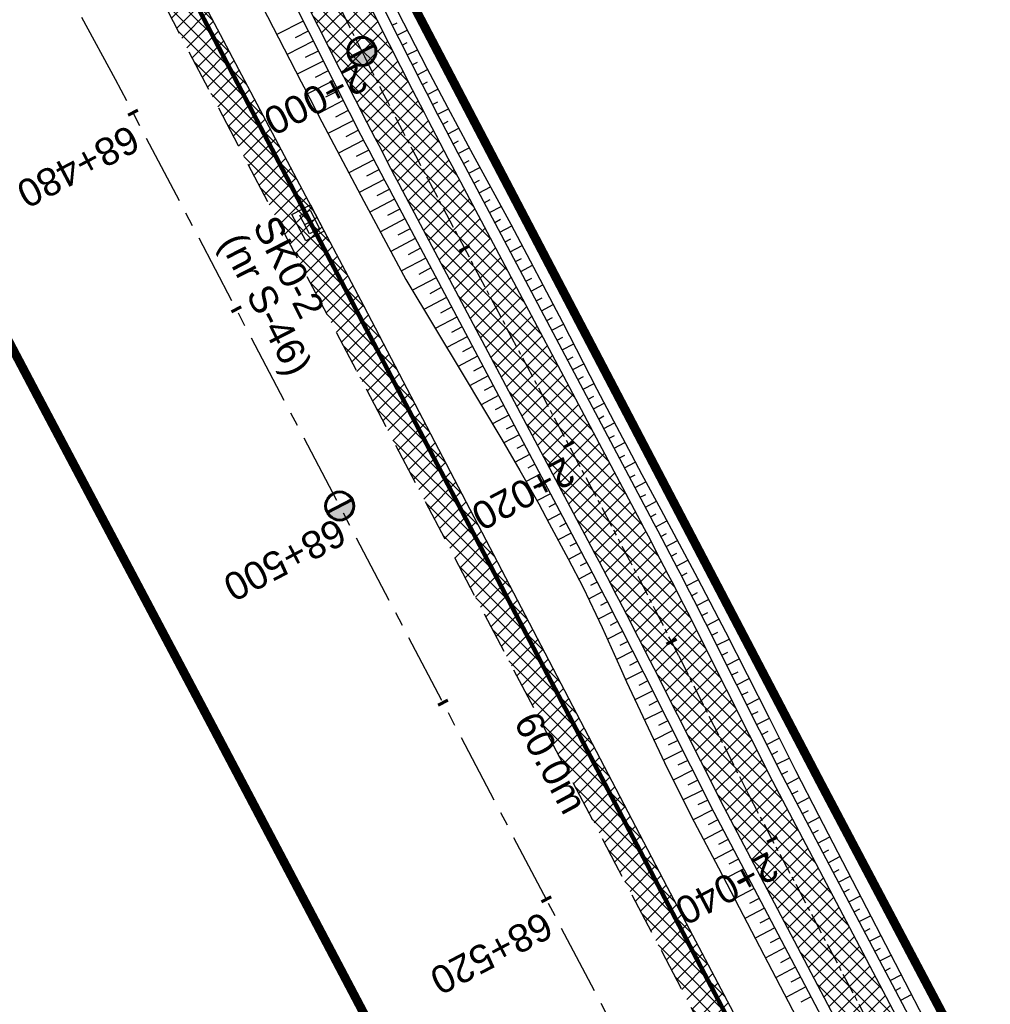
# Model space of a CAD drawing. Header units: metres. Extents: x 7529682 to 7533711, y 5721186 to 5727842.
# Tile 59 of 112: x 7530634 to 7530678, y 5725989 to 5726033. Entities that reach past the tile are written whole.
import ezdxf

# ---------------------------------------------------------------- set-up
doc = ezdxf.new("R2010")
doc.units = ezdxf.units.M
for name, pattern in [('817-dzialki-09-05-04$0$HIDDEN', [0.375, 0.25, -0.125]), ('CENTER', [50.8, 31.75, -6.35, 6.35, -6.35]), ('HIDDEN', [9.525, 6.35, -3.175])]:
    doc.linetypes.add(name, pattern=pattern)
for name, color, linetype in [('C-DROGI-SYTUACJA-ETYKIETY', 7, 'Continuous'), ('D-hatch-pobocza', 131, 'Continuous'), ('D-pobocza', 7, 'Continuous'), ('D-skarpa', 7, 'Continuous'), ('D-skarpa-kreskowanie', 7, 'Continuous')]:
    doc.layers.add(name, color=color, linetype=linetype)
doc.layers.add('D-hatch-ciag-pieszo-rowerowy', color=7, linetype='Continuous', lineweight=13, true_color=0xff9f80)
doc.layers.add('D-LR-etap-III', color=7, linetype='817-dzialki-09-05-04$0$HIDDEN', lineweight=50, true_color=0xff1aff)
for name, color, linetype, lineweight in [('D-krawędzie', 7, 'Continuous', 30), ('D-obrzeża', 7, 'Continuous', 30), ('D-oś', 10, 'CENTER', 30), ('Sieci-T-kanal technologiczny', 4, 'kt kanał technologiczny', 30)]:
    doc.layers.add(name, color=color, linetype=linetype, lineweight=lineweight)
for name, color, linetype, true_color in [('D-opis-KT-dlugosci', 7, 'Continuous', 0xff8000), ('D-opis-KT-studnie', 7, 'Continuous', 0xff8000), ('poprzeczki', 7, 'Continuous', 0x0000c7)]:
    doc.layers.add(name, color=color, linetype=linetype, true_color=true_color)
doc.styles.add('ARIAL', font='arial.ttf', dxfattribs={"height": 1})
doc.styles.get("Standard").update_dxf_attribs({"font": 'arial.ttf'})
doc.linetypes.add('kt kanał technologiczny', pattern='A,1,-0.8,["kt",Standard,S=0.5,R=0,X=-0.7,Y=-0.15],-0.3', length=2.1)
pattern_1 = [(45, (0, 0), (-0.33675960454, 0.33675960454), []), (135, (0, 0), (-0.33675960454, -0.33675960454), [])]

# ---------------------------------------------------------------- blocks, each defined once
blk = doc.blocks.new('kilometraz')
at = {"linetype": 'ByBlock', "lineweight": -2}
blk.add_hatch(color=0, dxfattribs=at).paths.add_polyline_path([(0, -0.28125, 0.41421356), (0.28125, 0, 0.41421356), (0, 0.28125)])
at = {"color": 0, "linetype": 'ByBlock', "lineweight": -2}
blk.add_line((0, 0.28125), (0, -0.28125), dxfattribs=at)
blk.add_circle((0, 0), 0.28125, dxfattribs=at)
blk = doc.blocks.new('AeccTickLine')
at = {"color": 0, "linetype": 'ByBlock', "lineweight": -2}
blk.add_line((0, 1), (0, -1), dxfattribs=at)
blk = doc.blocks.new('SKR2')
at = {"layer": 'Sieci-T-kanal technologiczny', "color": 2, "lineweight": 25}
for points in [[(0.028, -0.188), (0.958, -1.153), (0.282, -1.805), (-0.648, -0.84)], [(-0.038, -0.537), (0.607, -1.206), (0.233, -1.567), (-0.412, -0.898)]]:
    blk.add_lwpolyline(points, close=True, dxfattribs=at)
blk.add_lwpolyline([(-0.09, -1.232), (0.285, -0.872)], dxfattribs=at)

msp = doc.modelspace()

# ---------------------------------------------------------------- hatches: boundary and pattern name
at = {"layer": 'D-hatch-ciag-pieszo-rowerowy'}
h = msp.add_hatch(dxfattribs=at)
h.set_pattern_fill('ANSI37', color=256, scale=0.15, style=0)
h.set_pattern_definition(pattern_1)
h.paths.add_polyline_path([(7530664.91, 5726005.014, 0.00515), (7530662.075, 5726010.504), (7530653.608, 5726026.493, -0.00515), (7530650.772, 5726031.983), (7530649.253, 5726035.002), (7530648.136, 5726034.44), (7530649.656, 5726031.421, 0.00515), (7530652.491, 5726025.931), (7530660.958, 5726009.942, -0.00515), (7530663.794, 5726004.452), (7530666.938, 5725998.206), (7530691.541, 5725951.45), (7530692.657, 5725952.013), (7530668.046, 5725998.784)])
h.paths.add_polyline_path([(7530663.794, 5726004.452, 0.00515), (7530660.958, 5726009.942), (7530652.491, 5726025.931, -0.00515), (7530649.656, 5726031.421), (7530648.136, 5726034.44), (7530647.02, 5726033.878), (7530648.54, 5726030.859, 0.00515), (7530651.375, 5726025.369), (7530659.842, 5726009.38, -0.00515), (7530662.677, 5726003.89), (7530665.83, 5725997.628), (7530690.425, 5725950.887), (7530691.541, 5725951.45), (7530666.938, 5725998.206)])
at = {"layer": 'D-hatch-pobocza'}
h = msp.add_hatch(dxfattribs=at)
h.set_pattern_fill('ANSI37', color=256, scale=0.15, style=0)
h.set_pattern_definition(pattern_1)
h.paths.add_polyline_path([(7530720.98, 5725884.44), (7530708.37, 5725908.34), (7530695.8, 5725932.28), (7530687.36, 5725949.02), (7530675.51, 5725970.87), (7530663.29, 5725994.02), (7530649.63, 5726020.19), (7530635.9, 5726046.17), (7530600.685, 5726114.059), (7530599.743, 5726113.515), (7530641.555, 5726032.008), (7530660.961, 5725995.07), (7530689.128, 5725941.54), (7530707.336, 5725907.032), (7530725.256, 5725873.093), (7530743.97, 5725837.654), (7530770.527, 5725787.119), (7530787.864, 5725754.267), (7530809.813, 5725712.702), (7530812.028, 5725712.541), (7530798.84, 5725737.15), (7530787.35, 5725758.8), (7530776.05, 5725780.2), (7530760.43, 5725809.79), (7530749.22, 5725830.63), (7530733.52, 5725861.06)])

# ---------------------------------------------------------------- linework, layer by layer
at = {"layer": 'D-krawędzie', "linetype": 'HIDDEN', "ltscale": 0.3, "flags": 128}
msp.add_lwpolyline([(7530572.01, 5726166.06), (7530599.74, 5726113.52), (7530641.555, 5726032.008), (7530660.961, 5725995.07), (7530689.128, 5725941.54), (7530707.336, 5725907.032), (7530725.256, 5725873.093), (7530743.97, 5725837.654), (7530770.527, 5725787.119), (7530787.864, 5725754.267), (7530809.898, 5725712.542), (7530824.739, 5725684.389), (7530840.856, 5725653.693), (7530860.675, 5725616.154), (7530865.283, 5725607.394), (7530878.05, 5725583.08), (7530918.172, 5725507.178), (7530950.163, 5725446.305), (7530993.419, 5725364.265), (7531022.766, 5725308.719), (7531053.81, 5725249.872), (7531081.166, 5725197.875), (7531103.902, 5725154.541), (7531128.123, 5725108.448), (7531149.3, 5725068.25), (7531167.38, 5725033.767), (7531197.165, 5724976.988), (7531228.151, 5724918.034), (7531253.153, 5724870.491), (7531286.796, 5724806.654), (7531306.74, 5724768.665), (7531335.094, 5724714.652), (7531357.319, 5724672.439), (7531373.645, 5724641.454), (7531392.162, 5724605.999), (7531418.48, 5724555.853), (7531439.727, 5724515.582), (7531476.36, 5724446.19), (7531491.8, 5724416.76), (7531531.9, 5724339.933), (7531557.227, 5724291.659), (7531569.852, 5724267.577), (7531591.376, 5724226.548), (7531610.004, 5724191.103), (7531616.883, 5724177.999), (7531629.985, 5724153.025), (7531641.007, 5724132.022), (7531664.906, 5724087.617), (7531677.644, 5724064.786), (7531683.112, 5724054.988), (7531686.753, 5724048.18), (7531695.448, 5724031.697), (7531703.749, 5724015.917), (7531709.214, 5724005.514), (7531719.389, 5723986.147), (7531726.295, 5723973), (7531732.741, 5723960.736), (7531735.13, 5723956.19)], dxfattribs=at)
at = {"layer": 'D-LR-etap-III', "ltscale": 10, "flags": 128}
msp.add_lwpolyline([(7531750.474, 5723895.103, 0.4, 0.4, 0), (7531750.505, 5723895.13, 0.4, 0.4, 0), (7531682.71, 5724022.92, 0.4, 0.4, 0), (7531619.177, 5724147.204, 0.4, 0.4, 0), (7531592.309, 5724198.489, 0.4, 0.4, 0), (7531553.264, 5724272.919, 0.4, 0.4, 0), (7531504.02, 5724366.79, 0.4, 0.4, 0), (7531482.09, 5724407.62, 0.4, 0.4, 0), (7531412.35, 5724541.183, 0.4, 0.4, 0), (7531388.464, 5724586.93, 0.4, 0.4, 0), (7531345.12, 5724669.94, 0.4, 0.4, 0), (7531127.66, 5725081.67, 0.4, 0.4, 0), (7531059.253, 5725211.041, 0.4, 0.4, 0), (7531008.007, 5725307.954, 0.4, 0.4, 0), (7530964.182, 5725390.836, 0.4, 0.4, 0), (7530914.557, 5725484.684, 0.4, 0.4, 0), (7530865.243, 5725577.494, 0.4, 0.4, 0), (7530840.085, 5725624.059, 0.4, 0.4, 0), (7530802.56, 5725694.925, 0.4, 0.4, 0), (7530755.54, 5725787.51, 0.4, 0.4, 0), (7530708.718, 5725876.303, 0.4, 0.4, 0), (7530695.12, 5725902.09, 0.4, 0.4, 0), (7530642.914, 5726001.078, 0.4, 0.4, 0), (7530634.935, 5726016.147, 0.4, 0.4, 0), (7530610.82, 5726061.93, 0.4, 0.4, 0), (7530610.82, 5726061.93, 0.4, 0.4, 0), (7530607.21, 5726063.51, 0.4, 0.4, 0), (7530597.42, 5726080.68, 0.4, 0.4, 0), (7530591.16, 5726088.44, 0.4, 0.4, 0), (7530581.28, 5726107.21, 0.4, 0.4, 0), (7530571.29, 5726130.56, 0.4, 0.4, 0), (7530549.555, 5726171.527, 0.4, 0.4, 0), (7530531.014, 5726206.474, 0.4, 0.4, 0), (7530516.461, 5726236.017, 0.4, 0.4, 0), (7530500.799, 5726266.141, 0.4, 0.4, 0), (7530491.35, 5726283.94, 0.4, 0.4, 0), (7530482.4, 5726303.41, 0.4, 0.4, 0), (7530482.4, 5726303.41, 0.4, 0.4, 0), (7530450.41, 5726357.28, 0.4, 0.4, 0), (7530397.759, 5726458.5, 0.4, 0.4, 0), (7530334.708, 5726583.665, 0.4, 0.4, 0), (7530303.939, 5726645.168, 0.4, 0.4, 0), (7530300.51, 5726651.778, 0.4, 0.4, 0), (7530289.214, 5726671.967, 0.4, 0.4, 0), (7530281.54, 5726685.57, 0.4, 0.4, 0), (7530261.371, 5726724.163, 0.4, 0.4, 0), (7530254.03, 5726738.21, 0.4, 0.4, 0), (7530197.22, 5726845.06, 0.4, 0.4, 0), (7530194.71, 5726849.15, 0.4, 0.4, 0), (7530195.92, 5726850.75, 0.4, 0.4, 0), (7530170.547, 5726892.961, 0.4, 0.4, 0), (7530143.175, 5726945.066, 0.4, 0.4, 0), (7530105.06, 5727018.32, 0.4, 0.4, 0), (7530100.06, 5727027.16, 0.4, 0.4, 0), (7530062.319, 5727099.625, 0.4, 0.4, 0), (7530015.379, 5727189.42, 0.4, 0.4, 0), (7529983.208, 5727250.207, 0.4, 0.4, 0), (7529953.284, 5727306.747, 0.4, 0.4, 0), (7529900.671, 5727406.159, 0.4, 0.4, 0), (7529890.63, 5727425.131, 0.4, 0.4, 0), (7529875.155, 5727454.426, 0.4, 0.4, 0), (7529857.56, 5727487.787, 0.4, 0.4, 0), (7529835.194, 5727530.193, 0.4, 0.4, 0), (7529811.741, 5727574.662, 0.4, 0.4, 0), (7529792.102, 5727611.923, 0.4, 0.4, 0), (7529768.066, 5727657.47, 0.4, 0.4, 0), (7529755.211, 5727682.131, 0.4, 0.4, 0), (7529753.31, 5727681.13, 0.4, 0.4, 0), (7529739.21, 5727707.77, 0.4, 0.4, 0), (7529735.395, 5727711.252, 0.4, 0.4, 0), (7529725.42, 5727730.2, 0.4, 0.4, 0), (7529723.55, 5727729.88, 0.4, 0.4, 0), (7529695.567, 5727782.932, 0.4, 0.4, 0), (7529717.68, 5727794.024, 0.4, 0.4, 0), (7529736.275, 5727758.647, 0.4, 0.4, 0), (7529736.275, 5727758.647, 0.4, 0.4, 0), (7529744.511, 5727750.406, 0.4, 0.4, 0), (7529744.511, 5727750.406, 0.4, 0.4, 0), (7529750.283, 5727738.55, 0.4, 0.4, 0), (7529777.109, 5727687.569, 0.4, 0.4, 0), (7529796.515, 5727651.33, 0.4, 0.4, 0), (7529814.938, 5727616.793, 0.4, 0.4, 0), (7529839.007, 5727572.304, 0.4, 0.4, 0), (7529860.618, 5727532.509, 0.4, 0.4, 0), (7529882.349, 5727491.504, 0.4, 0.4, 0), (7529904.865, 5727449.096, 0.4, 0.4, 0), (7529920.747, 5727418.885, 0.4, 0.4, 0), (7529946.677, 5727368.547, 0.4, 0.4, 0), (7529972.025, 5727320.573, 0.4, 0.4, 0), (7529987.74, 5727290.153, 0.4, 0.4, 0), (7529996.497, 5727273.662, 0.4, 0.4, 0), (7530017.541, 5727234.203, 0.4, 0.4, 0), (7530033.054, 5727204.864, 0.4, 0.4, 0), (7530051.623, 5727170.223, 0.4, 0.4, 0), (7530069.277, 5727137.016, 0.4, 0.4, 0), (7530089.385, 5727097.534, 0.4, 0.4, 0), (7530109.713, 5727060.747, 0.4, 0.4, 0), (7530136.77, 5727011.64, 0.4, 0.4, 0), (7530162.447, 5726962.744, 0.4, 0.4, 0), (7530187.674, 5726916.992, 0.4, 0.4, 0), (7530207.821, 5726879.335, 0.4, 0.4, 0), (7530230.626, 5726834.519, 0.4, 0.4, 0), (7530262.288, 5726776.618, 0.4, 0.4, 0), (7530277.51, 5726760.213, 0.4, 0.4, 0), (7530286.037, 5726744.107, 0.4, 0.4, 0), (7530288.097, 5726735.884, 0.4, 0.4, 0), (7530290.394, 5726725.047, 0.4, 0.4, 0), (7530296.177, 5726713.583, 0.4, 0.4, 0), (7530302.726, 5726701.182, 0.4, 0.4, 0), (7530325.685, 5726657.466, 0.4, 0.4, 0), (7530343.244, 5726623.649, 0.4, 0.4, 0), (7530360.23, 5726591.747, 0.4, 0.4, 0), (7530383.209, 5726548.059, 0.4, 0.4, 0), (7530406.018, 5726503.606, 0.4, 0.4, 0), (7530427.465, 5726462.62, 0.4, 0.4, 0), (7530447.928, 5726424.388, 0.4, 0.4, 0), (7530471.127, 5726379.921, 0.4, 0.4, 0), (7530490.501, 5726343.033, 0.4, 0.4, 0), (7530509.499, 5726306.733, 0.4, 0.4, 0), (7530529.89, 5726267.244, 0.4, 0.4, 0), (7530543.852, 5726238.99, 0.4, 0.4, 0), (7530554.809, 5726218.944, 0.4, 0.4, 0), (7530559.027, 5726212.223, 0.4, 0.4, 0), (7530563.061, 5726206.41, 0.4, 0.4, 0), (7530566.934, 5726200.464, 0.4, 0.4, 0), (7530569.771, 5726194.902, 0.4, 0.4, 0), (7530571.473, 5726191.282, 0.4, 0.4, 0), (7530572.839, 5726188.025, 0.4, 0.4, 0), (7530575.295, 5726182.035, 0.4, 0.4, 0), (7530579.737, 5726173.306, 0.4, 0.4, 0), (7530583.3, 5726167.41, 0.4, 0.4, 0), (7530593.4, 5726163.33, 0.4, 0.4, 0), (7530598.618, 5726155.264, 0.4, 0.4, 0), (7530608.258, 5726140.497, 0.4, 0.4, 0), (7530603.27, 5726136.83, 0.4, 0.4, 0), (7530606.53, 5726131.84, 0.4, 0.4, 0), (7530604.239, 5726124.217, 0.4, 0.4, 0), (7530605.847, 5726121.63, 0.4, 0.4, 0), (7530608.972, 5726116.164, 0.4, 0.4, 0), (7530618.114, 5726097.791, 0.4, 0.4, 0), (7530651.213, 5726034.96, 0.4, 0.4, 0), (7530670.244, 5725998.611, 0.4, 0.4, 0), (7530698.075, 5725945.953, 0.4, 0.4, 0), (7530716.506, 5725911.305, 0.4, 0.4, 0), (7530735.223, 5725875.667, 0.4, 0.4, 0), (7530752.504, 5725842.155, 0.4, 0.4, 0), (7530778.311, 5725793.501, 0.4, 0.4, 0), (7530797.5, 5725756.382, 0.4, 0.4, 0), (7530812.519, 5725728.289, 0.4, 0.4, 0), (7530820.039, 5725713.16, 0.4, 0.4, 0), (7530822.422, 5725710.194, 0.4, 0.4, 0), (7530833.155, 5725688.801, 0.4, 0.4, 0), (7530849.629, 5725656.159, 0.4, 0.4, 0), (7530867.983, 5725621.964, 0.4, 0.4, 0), (7530872.63, 5725612.888, 0.4, 0.4, 0), (7530880.354, 5725597.595, 0.4, 0.4, 0), (7530883.839, 5725593.389, 0.4, 0.4, 0), (7530891.782, 5725587.763, 0.4, 0.4, 0), (7530895.039, 5725584.281, 0.4, 0.4, 0), (7530897.034, 5725580.941, 0.4, 0.4, 0), (7530900.952, 5725579.946, 0.4, 0.4, 0), (7530904.81, 5725571.977, 0.4, 0.4, 0), (7530903.682, 5725568.566, 0.4, 0.4, 0), (7530908.901, 5725558.845, 0.4, 0.4, 0), (7530910.252, 5725545.672, 0.4, 0.4, 0), (7530912.873, 5725538.646, 0.4, 0.4, 0), (7530945.278, 5725478.464, 0.4, 0.4, 0), (7530959.692, 5725450.246, 0.4, 0.4, 0), (7531002.827, 5725368.192, 0.4, 0.4, 0), (7531044.704, 5725290.314, 0.4, 0.4, 0), (7531064.099, 5725253.213, 0.4, 0.4, 0), (7531083.01, 5725216.678, 0.4, 0.4, 0), (7531113.013, 5725158.466, 0.4, 0.4, 0), (7531137.364, 5725113.071, 0.4, 0.4, 0), (7531150.831, 5725086.712, 0.4, 0.4, 0), (7531159.746, 5725076.641, 0.4, 0.4, 0), (7531166.31, 5725074.58, 0.4, 0.4, 0), (7531172.29, 5725062.58, 0.4, 0.4, 0), (7531170.59, 5725055.606, 0.4, 0.4, 0), (7531173.733, 5725044.081, 0.4, 0.4, 0), (7531215.342, 5724964.86, 0.4, 0.4, 0), (7531238.054, 5724921.685, 0.4, 0.4, 0), (7531262.39, 5724875.283, 0.4, 0.4, 0), (7531295.587, 5724811.266, 0.4, 0.4, 0), (7531348.488, 5724712.363, 0.4, 0.4, 0), (7531363.741, 5724682.684, 0.4, 0.4, 0), (7531366.987, 5724675.865, 0.4, 0.4, 0), (7531382.541, 5724646.111, 0.4, 0.4, 0), (7531401.299, 5724610.875, 0.4, 0.4, 0), (7531428.965, 5724558.862, 0.4, 0.4, 0), (7531449.111, 5724520.398, 0.4, 0.4, 0), (7531477.293, 5724465.831, 0.4, 0.4, 0), (7531500.996, 5724421.113, 0.4, 0.4, 0), (7531512.122, 5724400.549, 0.4, 0.4, 0), (7531513.782, 5724396.757, 0.4, 0.4, 0), (7531526.32, 5724379.39, 0.4, 0.4, 0), (7531566.784, 5724302.736, 0.4, 0.4, 0), (7531612.277, 5724225.61, 0.4, 0.4, 0), (7531620.493, 5724210.548, 0.4, 0.4, 0), (7531631.578, 5724196.258, 0.4, 0.4, 0), (7531653.484, 5724152.434, 0.4, 0.4, 0), (7531661.151, 5724128.494, 0.4, 0.4, 0), (7531673.881, 5724101.186, 0.4, 0.4, 0), (7531684.691, 5724081.184, 0.4, 0.4, 0), (7531699.212, 5724051.17, 0.4, 0.4, 0), (7531704.034, 5724040.584, 0.4, 0.4, 0), (7531704.034, 5724040.584, 0.4, 0.4, 0), (7531703.913, 5724037.17, 0.4, 0.4, 0), (7531736.42, 5723969.232, 0.4, 0.4, 0), (7531738.285, 5723967.699, 0.4, 0.4, 0), (7531742.181, 5723962.346, 0.4, 0.4, 0), (7531744.286, 5723958.616, 0.4, 0.4, 0), (7531755.393, 5723944.193, 0.4, 0.4, 0), (7531758.69, 5723936.76, 0.4, 0.4, 0), (7531780.08, 5723929.25, 0.4, 0.4, 0), (7531792.612, 5723906.338, 0.4, 0.4, 0), (7531792.612, 5723906.338, 0.4, 0.4, 0), (7531756.962, 5723883.055, 0.4, 0.4, 0), (7531750.46, 5723895.13, 0.4, 0.4, 0), (7531750.46, 5723895.13, 0, 0, 0)], format="xyseb", dxfattribs=at)
at = {"layer": 'D-obrzeża'}
for points in [[(7530816.72, 5725716.019), (7530808.345, 5725732.528, 0.004099), (7530806.084, 5725736.896), (7530794.941, 5725757.997), (7530777.714, 5725790.903), (7530751.046, 5725841.385), (7530732.331, 5725876.827), (7530714.412, 5725910.765), (7530696.206, 5725945.269), (7530668.046, 5725998.784), (7530664.91, 5726005.014, 0.00515), (7530662.075, 5726010.504), (7530653.608, 5726026.493, -0.00515), (7530650.772, 5726031.983), (7530642.155, 5726049.099), (7530627.426, 5726076.939), (7530607.073, 5726115.582, 0.017191), (7530603.662, 5726121.551), (7530600.461, 5726126.731, -0.223174), (7530600.17, 5726129.266), (7530602.624, 5726136.556), (7530601.532, 5726138.658)], [(7530597.423, 5726127.912, 0.123992), (7530598.087, 5726125.817), (7530601.49, 5726120.31, -0.017191), (7530604.901, 5726114.341), (7530625.206, 5726075.789), (7530639.927, 5726047.965), (7530648.54, 5726030.859, 0.00515), (7530651.375, 5726025.369), (7530659.842, 5726009.38, -0.00515), (7530662.677, 5726003.89), (7530665.83, 5725997.628), (7530693.994, 5725944.104), (7530712.201, 5725909.598), (7530730.12, 5725875.66), (7530748.836, 5725840.217), (7530775.501, 5725789.739), (7530792.729, 5725756.833), (7530803.873, 5725735.729, -0.004099), (7530806.134, 5725731.361), (7530819.007, 5725705.983)]]:
    msp.add_lwpolyline(points, format="xyb", dxfattribs=at)
at = {"layer": 'D-oś', "ltscale": 0.1}
msp.add_lwpolyline([(7530915.075, 5725505.546), (7530874.954, 5725581.449), (7530862.185, 5725605.765), (7530857.579, 5725614.523), (7530837.759, 5725652.063), (7530821.642, 5725682.76), (7530806.803, 5725710.907), (7530784.769, 5725752.633), (7530767.43, 5725785.489), (7530740.873, 5725836.023), (7530722.161, 5725871.458), (7530704.24, 5725905.399), (7530686.032, 5725939.909), (7530657.862, 5725993.442), (7530638.453, 5726030.387), (7530594.845, 5726110.895), (7530594.845, 5726110.895), (7530594.845, 5726110.895), (7530540.21, 5726214.45)], dxfattribs=at)
at = {"layer": 'D-oś', "ltscale": 0.03}
msp.add_lwpolyline([(7530599.097, 5726129.998, 0.223174), (7530599.583, 5726125.774), (7530602.576, 5726120.93, -0.017191), (7530605.987, 5726114.962), (7530626.316, 5726076.364), (7530641.041, 5726048.532), (7530649.656, 5726031.421, 0.00515), (7530652.491, 5726025.931), (7530660.958, 5726009.942, -0.00515), (7530663.794, 5726004.452), (7530663.794, 5726004.452), (7530666.938, 5725998.206), (7530695.1, 5725944.687), (7530713.306, 5725910.181), (7530731.225, 5725876.244), (7530749.941, 5725840.801)], format="xyb", dxfattribs=at)
at = {"layer": 'D-pobocza'}
for points in [[(7530817.069, 5725716.434), (7530808.787, 5725732.762, 0.004099), (7530806.526, 5725737.13), (7530795.384, 5725758.23), (7530778.156, 5725791.136), (7530751.489, 5725841.618), (7530732.773, 5725877.061), (7530714.854, 5725910.998), (7530696.648, 5725945.502), (7530668.49, 5725999.015), (7530665.357, 5726005.239, 0.00515), (7530662.521, 5726010.729), (7530654.054, 5726026.718, -0.00515), (7530651.219, 5726032.208), (7530642.601, 5726049.326), (7530627.87, 5726077.169), (7530607.515, 5726115.815, 0.017191), (7530604.087, 5726121.814), (7530600.886, 5726126.994, -0.095206), (7530600.551, 5726127.876)], [(7530602.007, 5726118.49, -0.012618), (7530604.459, 5726114.108), (7530624.762, 5726075.559), (7530639.482, 5726047.738), (7530648.093, 5726030.634, 0.00515), (7530650.928, 5726025.144), (7530659.395, 5726009.155, -0.00515), (7530662.231, 5726003.665), (7530665.386, 5725997.397), (7530693.552, 5725943.871), (7530711.758, 5725909.365), (7530729.678, 5725875.427), (7530748.394, 5725839.984), (7530775.058, 5725789.507), (7530792.286, 5725756.601), (7530803.431, 5725735.496, -0.004099), (7530805.692, 5725731.127), (7530814.621, 5725713.526)]]:
    msp.add_lwpolyline(points, format="xyb", dxfattribs=at)
msp.add_lwpolyline([(7530798.84, 5725737.15), (7530787.35, 5725758.8), (7530776.05, 5725780.2), (7530760.43, 5725809.79), (7530749.22, 5725830.63), (7530733.52, 5725861.06), (7530720.98, 5725884.44), (7530708.37, 5725908.34), (7530695.8, 5725932.28), (7530687.36, 5725949.02), (7530675.51, 5725970.87), (7530663.29, 5725994.02), (7530649.63, 5726020.19), (7530635.9, 5726046.17), (7530600.685, 5726114.059), (7530599.743, 5726113.515)], dxfattribs=at)
at = {"layer": 'D-skarpa', "linetype": 'Continuous'}
for points in [[(7530644.687, 5726045.996), (7530651.669, 5726032.435), (7530652.468, 5726030.895), (7530653.393, 5726029.139), (7530654.331, 5726027.39), (7530654.536, 5726027.013), (7530656.238, 5726023.878), (7530658.576, 5726019.458), (7530660.119, 5726016.451), (7530660.865, 5726015.012), (7530661.672, 5726013.486), (7530662.146, 5726012.605), (7530663.001, 5726011.024), (7530663.705, 5726009.714), (7530664.649, 5726007.933), (7530665.582, 5726006.146), (7530665.907, 5726005.516), (7530667.856, 5726001.687), (7530669.056, 5725999.273), (7530670.097, 5725997.265), (7530676.997, 5725983.946)], [(7530644.522, 5726034.717), (7530646.811, 5726030.272), (7530646.927, 5726030.047), (7530647.738, 5726028.479), (7530648.677, 5726026.691), (7530649.627, 5726024.908), (7530649.834, 5726024.523), (7530651.526, 5726021.382), (7530654.098, 5726017.086), (7530655.838, 5726014.184), (7530656.656, 5726012.783), (7530657.501, 5726011.277), (7530657.977, 5726010.397), (7530658.819, 5726008.809), (7530659.495, 5726007.511), (7530660.352, 5726005.721), (7530661.17, 5726003.911), (7530661.447, 5726003.27), (7530663.283, 5725999.384), (7530664.495, 5725996.976), (7530665.588, 5725994.892), (7530670.211, 5725986.025)]]:
    msp.add_lwpolyline(points, dxfattribs=at)
at = {"layer": 'D-skarpa-kreskowanie', "linetype": 'Continuous'}
for p, q in [((7530646.901, 5726033.002, 107.47), (7530645.713, 5726032.404, 106.583)), ((7530650.908, 5726032.826, 107.578), (7530651.13, 5726032.938, 107.412)), ((7530647.126, 5726032.555, 107.464), (7530646.534, 5726032.257, 107.023)), ((7530651.133, 5726032.38, 107.573), (7530651.582, 5726032.606, 107.238)), ((7530647.351, 5726032.108, 107.459), (7530646.171, 5726031.515, 106.578)), ((7530651.358, 5726031.933, 107.567), (7530651.585, 5726032.048, 107.398)), ((7530647.575, 5726031.662, 107.453), (7530646.988, 5726031.366, 107.015)), ((7530651.584, 5726031.487, 107.561), (7530652.041, 5726031.719, 107.22)), ((7530647.8, 5726031.215, 107.448), (7530646.629, 5726030.625, 106.573)), ((7530651.811, 5726031.042, 107.556), (7530652.041, 5726031.159, 107.384)), ((7530648.025, 5726030.769, 107.442), (7530647.441, 5726030.475, 107.006)), ((7530652.037, 5726030.596, 107.55), (7530652.501, 5726030.833, 107.203)), ((7530648.251, 5726030.323, 107.437), (7530647.088, 5726029.735, 106.568)), ((7530652.266, 5726030.151, 107.545), (7530652.5, 5726030.271, 107.369)), ((7530648.477, 5726029.877, 107.431), (7530647.898, 5726029.583, 106.998)), ((7530652.495, 5726029.707, 107.539), (7530652.966, 5726029.95, 107.185)), ((7530648.703, 5726029.431, 107.426), (7530647.55, 5726028.843, 106.563)), ((7530652.724, 5726029.262, 107.533), (7530652.961, 5726029.385, 107.355)), ((7530648.93, 5726028.985, 107.42), (7530648.355, 5726028.691, 106.99)), ((7530652.953, 5726028.818, 107.528), (7530653.432, 5726029.067, 107.168)), ((7530649.159, 5726028.54, 107.414), (7530648.015, 5726027.953, 106.557)), ((7530653.185, 5726028.375, 107.522), (7530653.427, 5726028.501, 107.341)), ((7530649.388, 5726028.096, 107.409), (7530648.818, 5726027.802, 106.981)), ((7530653.417, 5726027.932, 107.517), (7530653.904, 5726028.187, 107.15)), ((7530649.617, 5726027.651, 107.403), (7530648.481, 5726027.064, 106.551)), ((7530653.649, 5726027.489, 107.511), (7530653.894, 5726027.618, 107.326)), ((7530649.846, 5726027.207, 107.398), (7530649.281, 5726026.913, 106.973)), ((7530653.881, 5726027.046, 107.505), (7530654.376, 5726027.308, 107.132)), ((7530650.078, 5726026.764, 107.392), (7530648.951, 5726026.176, 106.545)), ((7530654.115, 5726026.604, 107.5), (7530654.365, 5726026.736, 107.311)), ((7530650.31, 5726026.321, 107.387), (7530649.749, 5726026.027, 106.964)), ((7530654.349, 5726026.162, 107.494), (7530654.853, 5726026.429, 107.114)), ((7530650.542, 5726025.878, 107.381), (7530649.424, 5726025.29, 106.539)), ((7530654.583, 5726025.721, 107.489), (7530654.837, 5726025.855, 107.297)), ((7530650.774, 5726025.435, 107.376), (7530650.217, 5726025.141, 106.956)), ((7530654.817, 5726025.279, 107.483), (7530655.33, 5726025.55, 107.096)), ((7530651.008, 5726024.993, 107.37), (7530649.897, 5726024.405, 106.533)), ((7530655.051, 5726024.837, 107.477), (7530655.31, 5726024.974, 107.282)), ((7530651.242, 5726024.551, 107.364), (7530650.688, 5726024.258, 106.947)), ((7530655.285, 5726024.395, 107.472), (7530655.807, 5726024.672, 107.078)), ((7530651.476, 5726024.11, 107.359), (7530650.372, 5726023.525, 106.526)), ((7530655.519, 5726023.953, 107.466), (7530655.782, 5726024.093, 107.267)), ((7530651.71, 5726023.668, 107.353), (7530651.159, 5726023.376, 106.938)), ((7530655.753, 5726023.511, 107.461), (7530656.284, 5726023.792, 107.06)), ((7530651.944, 5726023.226, 107.348), (7530650.846, 5726022.645, 106.52)), ((7530655.987, 5726023.069, 107.455), (7530656.252, 5726023.21, 107.255)), ((7530652.178, 5726022.784, 107.342), (7530651.63, 5726022.494, 106.929)), ((7530656.221, 5726022.627, 107.449), (7530656.751, 5726022.908, 107.05)), ((7530652.412, 5726022.342, 107.337), (7530651.32, 5726021.764, 106.513)), ((7530656.455, 5726022.186, 107.444), (7530656.72, 5726022.326, 107.244)), ((7530652.646, 5726021.9, 107.331), (7530652.103, 5726021.613, 106.921)), ((7530656.689, 5726021.744, 107.438), (7530657.219, 5726022.024, 107.039)), ((7530652.88, 5726021.458, 107.325), (7530651.817, 5726020.896, 106.524)), ((7530656.923, 5726021.302, 107.433), (7530657.188, 5726021.442, 107.233)), ((7530653.114, 5726021.017, 107.32), (7530652.594, 5726020.741, 106.928)), ((7530657.157, 5726020.86, 107.427), (7530657.686, 5726021.14, 107.028)), ((7530653.347, 5726020.575, 107.314), (7530652.331, 5726020.037, 106.548)), ((7530657.391, 5726020.418, 107.422), (7530657.655, 5726020.558, 107.222)), ((7530653.581, 5726020.133, 107.309), (7530653.085, 5726019.87, 106.934)), ((7530657.625, 5726019.976, 107.416), (7530658.154, 5726020.256, 107.017)), ((7530653.815, 5726019.691, 107.303), (7530652.846, 5726019.177, 106.572)), ((7530657.859, 5726019.534, 107.41), (7530658.123, 5726019.674, 107.211)), ((7530654.049, 5726019.249, 107.298), (7530653.576, 5726018.998, 106.94)), ((7530658.093, 5726019.093, 107.405), (7530658.62, 5726019.372, 107.007)), ((7530654.283, 5726018.807, 107.292), (7530653.36, 5726018.318, 106.595)), ((7530658.327, 5726018.651, 107.399), (7530658.588, 5726018.789, 107.202)), ((7530654.517, 5726018.365, 107.286), (7530654.067, 5726018.127, 106.947)), ((7530658.561, 5726018.209, 107.394), (7530659.077, 5726018.482, 107.004)), ((7530654.751, 5726017.923, 107.281), (7530653.874, 5726017.459, 106.619)), ((7530658.795, 5726017.767, 107.388), (7530659.05, 5726017.902, 107.196)), ((7530654.985, 5726017.482, 107.275), (7530654.559, 5726017.256, 106.953)), ((7530659.029, 5726017.325, 107.383), (7530659.534, 5726017.592, 107.002)), ((7530655.219, 5726017.04, 107.27), (7530654.389, 5726016.6, 106.643)), ((7530659.263, 5726016.883, 107.377), (7530659.512, 5726017.015, 107.189)), ((7530655.453, 5726016.598, 107.264), (7530655.05, 5726016.384, 106.96)), ((7530659.497, 5726016.441, 107.371), (7530659.99, 5726016.703, 106.999)), ((7530655.687, 5726016.156, 107.258), (7530654.904, 5726015.741, 106.668)), ((7530659.731, 5726015.999, 107.366), (7530659.975, 5726016.129, 107.182)), ((7530655.921, 5726015.714, 107.253), (7530655.542, 5726015.513, 106.966)), ((7530659.965, 5726015.558, 107.362), (7530660.45, 5726015.814, 106.996)), ((7530656.155, 5726015.272, 107.247), (7530655.42, 5726014.883, 106.692)), ((7530660.199, 5726015.116, 107.358), (7530660.439, 5726015.243, 107.177)), ((7530656.389, 5726014.83, 107.242), (7530656.033, 5726014.642, 106.973)), ((7530660.433, 5726014.674, 107.354), (7530660.911, 5726014.927, 106.994)), ((7530656.623, 5726014.389, 107.237), (7530655.933, 5726014.023, 106.716)), ((7530660.667, 5726014.232, 107.353), (7530660.906, 5726014.358, 107.173)), ((7530656.857, 5726013.947, 107.232), (7530656.521, 5726013.769, 106.979)), ((7530660.901, 5726013.79, 107.351), (7530661.378, 5726014.043, 106.991)), ((7530657.091, 5726013.505, 107.228), (7530656.437, 5726013.158, 106.734)), ((7530661.135, 5726013.348, 107.35), (7530661.373, 5726013.475, 107.17)), ((7530657.325, 5726013.063, 107.224), (7530657.007, 5726012.894, 106.984)), ((7530661.369, 5726012.906, 107.35), (7530661.848, 5726013.16, 106.989)), ((7530657.559, 5726012.621, 107.223), (7530656.933, 5726012.289, 106.75)), ((7530661.603, 5726012.465, 107.351), (7530661.844, 5726012.592, 107.169)), ((7530657.793, 5726012.179, 107.221), (7530657.486, 5726012.016, 106.989)), ((7530661.837, 5726012.023, 107.352), (7530662.322, 5726012.28, 106.986)), ((7530658.027, 5726011.737, 107.22), (7530657.423, 5726011.417, 106.764)), ((7530662.071, 5726011.581, 107.354), (7530662.315, 5726011.71, 107.17)), ((7530658.261, 5726011.295, 107.22), (7530657.962, 5726011.137, 106.994)), ((7530662.305, 5726011.139, 107.356), (7530662.798, 5726011.4, 106.984)), ((7530658.495, 5726010.854, 107.221), (7530657.9, 5726010.538, 106.772)), ((7530662.539, 5726010.697, 107.357), (7530662.787, 5726010.828, 107.17)), ((7530658.729, 5726010.412, 107.222), (7530658.432, 5726010.254, 106.998)), ((7530662.771, 5726010.255, 107.359), (7530663.273, 5726010.519, 106.981)), ((7530658.963, 5726009.97, 107.224), (7530658.37, 5726009.656, 106.776)), ((7530663.004, 5726009.812, 107.361), (7530663.257, 5726009.945, 107.171)), ((7530659.197, 5726009.528, 107.226), (7530658.901, 5726009.371, 107.002)), ((7530663.237, 5726009.369, 107.362), (7530663.747, 5726009.636, 106.979)), ((7530659.431, 5726009.086, 107.227), (7530658.838, 5726008.772, 106.78)), ((7530663.467, 5726008.926, 107.364), (7530663.724, 5726009.059, 107.171)), ((7530659.664, 5726008.644, 107.229), (7530659.366, 5726008.487, 107.005)), ((7530663.697, 5726008.482, 107.366), (7530664.216, 5726008.751, 106.976)), ((7530659.897, 5726008.201, 107.231), (7530659.299, 5726007.887, 106.78)), ((7530663.928, 5726008.038, 107.367), (7530664.189, 5726008.173, 107.171)), ((7530660.13, 5726007.759, 107.232), (7530659.828, 5726007.601, 107.006)), ((7530664.158, 5726007.594, 107.369), (7530664.685, 5726007.865, 106.974)), ((7530660.36, 5726007.315, 107.234), (7530659.743, 5726006.993, 106.77)), ((7530664.385, 5726007.149, 107.371), (7530664.651, 5726007.285, 107.172)), ((7530660.59, 5726006.871, 107.236), (7530660.274, 5726006.707, 106.999)), ((7530664.612, 5726006.703, 107.372), (7530665.148, 5726006.977, 106.971)), ((7530660.821, 5726006.427, 107.237), (7530660.174, 5726006.093, 106.752)), ((7530664.84, 5726006.258, 107.374), (7530665.11, 5726006.395, 107.172)), ((7530661.05, 5726005.983, 107.239), (7530660.719, 5726005.813, 106.991)), ((7530665.067, 5726005.813, 107.376), (7530665.612, 5726006.088, 106.969)), ((7530661.278, 5726005.538, 107.241), (7530660.593, 5726005.187, 106.728)), ((7530665.292, 5726005.366, 107.377), (7530665.567, 5726005.505, 107.172)), ((7530661.505, 5726005.093, 107.242), (7530661.152, 5726004.912, 106.978)), ((7530665.517, 5726004.92, 107.379), (7530666.069, 5726005.198, 106.967)), ((7530661.733, 5726004.647, 107.244), (7530661.004, 5726004.277, 106.7)), ((7530665.742, 5726004.473, 107.381), (7530666.019, 5726004.613, 107.174)), ((7530661.96, 5726004.202, 107.246), (7530661.584, 5726004.012, 106.965)), ((7530665.967, 5726004.027, 107.382), (7530666.523, 5726004.306, 106.968)), ((7530662.185, 5726003.755, 107.248), (7530661.407, 5726003.363, 106.667)), ((7530666.192, 5726003.58, 107.384), (7530666.471, 5726003.72, 107.176)), ((7530662.41, 5726003.309, 107.249), (7530662.014, 5726003.109, 106.954)), ((7530666.417, 5726003.133, 107.386), (7530666.976, 5726003.415, 106.968)), ((7530662.635, 5726002.862, 107.251), (7530661.831, 5726002.458, 106.651)), ((7530666.642, 5726002.687, 107.387), (7530666.922, 5726002.828, 107.178)), ((7530662.86, 5726002.416, 107.253), (7530662.452, 5726002.211, 106.948)), ((7530666.866, 5726002.24, 107.389), (7530667.43, 5726002.524, 106.968)), ((7530663.084, 5726001.969, 107.254), (7530662.259, 5726001.553, 106.638)), ((7530667.091, 5726001.794, 107.391), (7530667.374, 5726001.936, 107.18)), ((7530663.309, 5726001.522, 107.256), (7530662.891, 5726001.312, 106.943)), ((7530667.316, 5726001.347, 107.392), (7530667.883, 5726001.633, 106.969)), ((7530663.534, 5726001.076, 107.258), (7530662.686, 5726000.649, 106.624)), ((7530667.541, 5726000.9, 107.394), (7530667.823, 5726001.043, 107.183)), ((7530663.759, 5726000.629, 107.259), (7530663.329, 5726000.413, 106.938)), ((7530667.766, 5726000.454, 107.396), (7530668.328, 5726000.737, 106.976)), ((7530663.984, 5726000.183, 107.261), (7530663.113, 5725999.744, 106.611)), ((7530667.991, 5726000.007, 107.397), (7530668.271, 5726000.148, 107.188)), ((7530664.209, 5725999.736, 107.263), (7530663.769, 5725999.515, 106.934)), ((7530668.215, 5725999.561, 107.399), (7530668.773, 5725999.842, 106.983)), ((7530664.433, 5725999.29, 107.264), (7530663.554, 5725998.847, 106.608)), ((7530668.44, 5725999.114, 107.401), (7530668.718, 5725999.254, 107.193)), ((7530664.658, 5725998.843, 107.266), (7530664.218, 5725998.621, 106.937)), ((7530668.671, 5725998.671, 107.402), (7530669.219, 5725998.959, 106.99)), ((7530664.883, 5725998.396, 107.268), (7530664.003, 5725997.953, 106.611)), ((7530668.904, 5725998.228, 107.404), (7530669.176, 5725998.371, 107.199)), ((7530665.108, 5725997.95, 107.269), (7530664.668, 5725997.728, 106.941)), ((7530669.137, 5725997.786, 107.406), (7530669.679, 5725998.071, 106.997)), ((7530665.333, 5725997.503, 107.271), (7530664.453, 5725997.06, 106.614)), ((7530669.37, 5725997.343, 107.407), (7530669.639, 5725997.485, 107.204)), ((7530665.564, 5725997.06, 107.272), (7530665.128, 5725996.83, 106.944)), ((7530669.603, 5725996.901, 107.409), (7530670.139, 5725997.183, 107.005)), ((7530665.797, 5725996.617, 107.274), (7530664.924, 5725996.158, 106.617)), ((7530669.835, 5725996.458, 107.411), (7530670.102, 5725996.599, 107.21)), ((7530666.03, 5725996.175, 107.276), (7530665.593, 5725995.945, 106.947)), ((7530670.068, 5725996.016, 107.412), (7530670.599, 5725996.295, 107.012)), ((7530666.262, 5725995.732, 107.277), (7530665.388, 5725995.272, 106.619)), ((7530670.301, 5725995.573, 107.414), (7530670.565, 5725995.712, 107.215)), ((7530666.495, 5725995.29, 107.279), (7530666.058, 5725995.06, 106.95)), ((7530670.534, 5725995.131, 107.416), (7530671.059, 5725995.407, 107.02)), ((7530666.728, 5725994.847, 107.281), (7530665.852, 5725994.386, 106.621)), ((7530670.767, 5725994.688, 107.417), (7530671.028, 5725994.826, 107.221)), ((7530666.961, 5725994.405, 107.282), (7530666.522, 5725994.174, 106.952)), ((7530671, 5725994.246, 107.419), (7530671.519, 5725994.519, 107.028)), ((7530667.194, 5725993.962, 107.284), (7530666.314, 5725993.499, 106.621)), ((7530671.232, 5725993.803, 107.421), (7530671.491, 5725993.939, 107.226)), ((7530667.427, 5725993.52, 107.286), (7530666.986, 5725993.288, 106.954)), ((7530671.465, 5725993.361, 107.422), (7530671.979, 5725993.631, 107.035)), ((7530667.659, 5725993.077, 107.287), (7530666.776, 5725992.613, 106.622)), ((7530671.698, 5725992.918, 107.424), (7530671.954, 5725993.053, 107.232)), ((7530667.892, 5725992.635, 107.289), (7530667.45, 5725992.402, 106.956)), ((7530671.931, 5725992.476, 107.426), (7530672.439, 5725992.743, 107.043)), ((7530668.125, 5725992.192, 107.291), (7530667.239, 5725991.726, 106.623)), ((7530672.164, 5725992.033, 107.427), (7530672.416, 5725992.166, 107.237)), ((7530668.358, 5725991.75, 107.292), (7530667.914, 5725991.516, 106.958)), ((7530672.397, 5725991.591, 107.429), (7530672.899, 5725991.856, 107.05)), ((7530668.591, 5725991.307, 107.294), (7530667.701, 5725990.839, 106.624)), ((7530672.629, 5725991.148, 107.431), (7530672.879, 5725991.28, 107.243)), ((7530668.824, 5725990.865, 107.296), (7530668.378, 5725990.63, 106.96)), ((7530672.862, 5725990.706, 107.432), (7530673.359, 5725990.968, 107.058)), ((7530669.056, 5725990.423, 107.297), (7530668.163, 5725989.952, 106.624)), ((7530673.095, 5725990.264, 107.434), (7530673.342, 5725990.394, 107.248)), ((7530669.289, 5725989.98, 107.299), (7530668.842, 5725989.745, 106.962)), ((7530673.328, 5725989.821, 107.436), (7530673.819, 5725990.08, 107.066)), ((7530669.522, 5725989.538, 107.301), (7530668.625, 5725989.066, 106.625)), ((7530673.561, 5725989.379, 107.437), (7530673.805, 5725989.507, 107.253)), ((7530669.755, 5725989.095, 107.302), (7530669.306, 5725988.859, 106.964)), ((7530673.794, 5725988.936, 107.439), (7530674.279, 5725989.192, 107.073))]:
    msp.add_line(p, q, dxfattribs=at)
at = {"layer": 'Sieci-T-kanal technologiczny', "ltscale": 2}
msp.add_lwpolyline([(7530883.752, 5725574.779, 0.2, 0.2, 0), (7530867.104, 5725606.236, 0.2, 0.2, 0), (7530839.505, 5725658.509, 0.2, 0.2, 0), (7530812.254, 5725710.728, 0.2, 0.2, 0), (7530784.737, 5725762.919, 0.2, 0.2, 0), (7530757.147, 5725815.071, 0.2, 0.2, 0), (7530729.725, 5725867.311, 0.2, 0.2, 0), (7530702.099, 5725919.444, 0.2, 0.2, 0), (7530674.647, 5725971.669, 0.2, 0.2, 0), (7530647.207, 5726023.975, 0.2, 0.2, 0), (7530619.886, 5726076.201, 0.2, 0.2, 0), (7530598.022, 5726118.778, 0.2, 0.2, 0), (7530598.242, 5726131.102, 0.2, 0.2, 0)], format="xyseb", dxfattribs=at)

# ---------------------------------------------------------------- block references
at = {"layer": 'C-DROGI-SYTUACJA-ETYKIETY', "color": 7, "linetype": 'Continuous', "lineweight": 60, "xscale": 0.25, "yscale": 0.25, "zscale": 0.25, "rotation": 297.7156069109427}
for p in [(7530639.239, 5726028.891), (7530643.89, 5726020.038), (7530653.192, 5726002.333), (7530657.843, 5725993.48)]:
    msp.add_blockref('AeccTickLine', p, dxfattribs=at)
at = {"layer": 'C-DROGI-SYTUACJA-ETYKIETY', "color": 10, "linetype": 'Continuous', "lineweight": 60, "xscale": 2.249999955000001, "yscale": 2.249999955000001, "zscale": 2.249999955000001, "rotation": 297.7156069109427}
msp.add_blockref('kilometraz', (7530648.541, 5726011.185), dxfattribs=at)
at = {"layer": 'poprzeczki', "color": 10, "linetype": 'Continuous', "lineweight": 60, "xscale": 2.249999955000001, "yscale": 2.249999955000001, "zscale": 2.249999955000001, "rotation": 296.7234889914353}
msp.add_blockref('kilometraz', (7530649.542, 5726031.647), dxfattribs=at)
at = {"layer": 'poprzeczki', "color": 7, "linetype": 'Continuous', "lineweight": 60, "xscale": 0.25, "yscale": 0.25, "zscale": 0.25}
for p, rotation in [((7530654.161, 5726022.778), 297.9036792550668), ((7530658.841, 5726013.94), 297.9036792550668), ((7530663.477, 5726005.08), 296.857851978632), ((7530668.011, 5725996.167), 297.7532773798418)]:
    msp.add_blockref('AeccTickLine', p, dxfattribs=dict(at, rotation=rotation))
at = {"layer": 'Sieci-T-kanal technologiczny', "rotation": 163.7281158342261}
msp.add_blockref('SKR2', (7530646.991, 5726022.93), dxfattribs=at)

# ---------------------------------------------------------------- texts
at = {"layer": 'C-DROGI-SYTUACJA-ETYKIETY', "color": 7}
for s, rotation, p in [('2+000', 206.7235, (7530649.376, 5726031.143)), ('68+480', 207.7156, (7530639.082, 5726028.384)), ('2+020', 207.9037, (7530658.685, 5726013.433)), ('68+500', 207.7156, (7530648.383, 5726010.679)), ('2+040', 207.7533, (7530667.854, 5725995.661)), ('68+520', 207.7156, (7530657.685, 5725992.974))]:
    msp.add_text(s, height=1.25, rotation=rotation, dxfattribs=at).set_placement(p)
at = {"layer": 'D-opis-KT-dlugosci', "style": 'ARIAL'}
msp.add_text('60.0m', height=1.25, rotation=298.3346, dxfattribs=at).set_placement((7530656.35, 5726001.468))
at = {"layer": 'D-opis-KT-studnie', "insert": (7530645.712, 5726024.393, 10.12), "char_height": 1.25, "attachment_point": 1, "rotation": 297, "line_spacing_factor": 0.8, "style": 'ARIAL'}
msp.add_mtext_dynamic_manual_height_columns('SK0-2\\P(nr S-46)', width=11.25549, gutter_width=6, heights=[0], dxfattribs=at)

doc.saveas('drawing.dxf')
